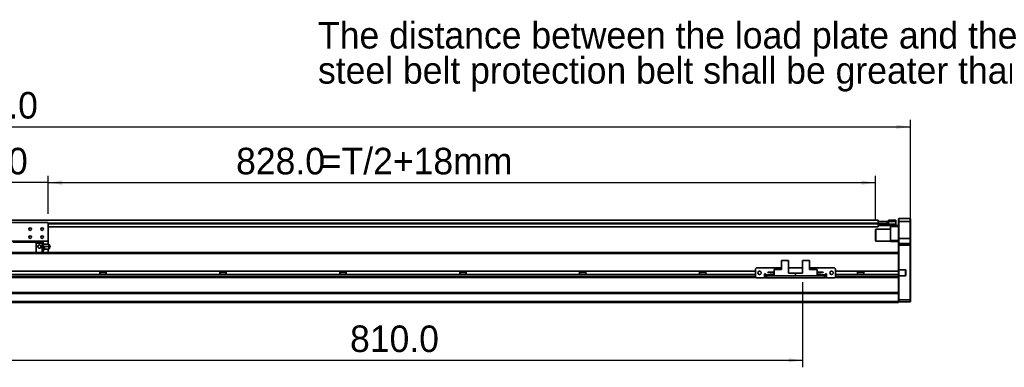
# Model space of a CAD drawing. Header units: millimetres. Extents: x 35 to 2905, y 35 to 2044.
# Tile 5 of 7: x 1214 to 2199, y 987 to 1335. Entities that reach past the tile are written whole.
import ezdxf

# ---------------------------------------------------------------- set-up
doc = ezdxf.new("R2010")
doc.units = ezdxf.units.MM
doc.header["$LTSCALE"] = 7
doc.layers.add('黑色实线', color=7, linetype='Continuous')
doc.styles.add('SLDTEXTSTYLE8', font='txt')
doc.dimstyles.new('SLDDIMSTYLE0', dxfattribs={"dimtxt": 26.6, "dimasz": 14, "dimexe": 0, "dimexo": 0.0625, "dimgap": 6.65, "dimtad": 2, "dimdec": 1, "dimrnd": 1e-09, "dimzin": 4, "dimdsep": 46, "dimtxsty": 'SLDTEXTSTYLE8', "dimsah": 1, "dimcen": 0.09, "dimadec": 0, "dimazin": 1, "dimtfac": 1, "dimtdec": 1, "dimtmove": 0, "dimatfit": 0, "dimfxl": 0, "dimfrac": 2, "dimtolj": 1, "dimtzin": 12, "dimarcsym": 0})
doc.dimstyles.new('SLDDIMSTYLE6', dxfattribs={"dimtxt": 26.6, "dimasz": 14, "dimexe": 0, "dimexo": 0.0625, "dimgap": 6.65, "dimtad": 2, "dimdec": 1, "dimrnd": 1e-09, "dimzin": 4, "dimdsep": 46, "dimtxsty": 'SLDTEXTSTYLE8', "dimsah": 1, "dimcen": 0.09, "dimadec": 0, "dimazin": 1, "dimtfac": 1, "dimtdec": 1, "dimtofl": 0, "dimtmove": 0, "dimatfit": 3, "dimfxl": 0, "dimfrac": 2, "dimtolj": 1, "dimtzin": 12, "dimarcsym": 0})

# ---------------------------------------------------------------- blocks, each defined once
blk = doc.blocks.new('SW_NOTE_4')
at = {"layer": '黑色实线', "color": 0, "char_height": 26.6, "attachment_point": 1, "style": 'SLDTEXTSTYLE8'}
for s, insert in [('The distance between the load plate and the ', (-813.67, 48.84)), ('steel belt protection belt shall be greater than 4mm', (-813.67, 13.67))]:
    blk.add_mtext(s, dxfattribs=dict(at, insert=insert))
blk = doc.blocks.new('_D_13')
at = {"layer": '黑色实线'}
for p, q in [((249.16, 1118.36), (249.16, 1234.87)), ((2105.16, 1118.36), (2105.16, 1234.87)), ((249.16, 1227.87), (2105.16, 1227.87))]:
    blk.add_line(p, q, dxfattribs=at)
for points in [[(249.16, 1227.87), (263.16, 1225.77), (263.16, 1229.97)], [(2105.16, 1227.87), (2091.16, 1229.97), (2091.16, 1225.77)]]:
    blk.add_solid(points, dxfattribs=at)
at = {"layer": '黑色实线', "insert": (1123.05, 1262.77), "char_height": 26.6, "attachment_point": 1, "style": 'SLDTEXTSTYLE8'}
blk.add_mtext('1856.0', dxfattribs=at)
blk = doc.blocks.new('_D_15')
at = {"layer": '黑色实线'}
for p, q in [((1112.16, 1140.86), (1112.16, 1178.97)), ((1242.16, 1140.86), (1242.16, 1178.97)), ((1112.16, 1171.97), (1084.16, 1171.97)), ((1242.16, 1171.97), (1112.16, 1171.97)), ((1242.16, 1171.97), (1270.16, 1171.97))]:
    blk.add_line(p, q, dxfattribs=at)
for points in [[(1112.16, 1171.97), (1098.16, 1174.07), (1098.16, 1169.87)], [(1242.16, 1171.97), (1256.16, 1169.87), (1256.16, 1174.07)]]:
    blk.add_solid(points, dxfattribs=at)
at = {"layer": '黑色实线', "insert": (1132.72, 1206.88), "char_height": 26.6, "attachment_point": 1, "style": 'SLDTEXTSTYLE8'}
blk.add_mtext('130.0', dxfattribs=at)
blk = doc.blocks.new('_D_16')
at = {"layer": '黑色实线'}
for p, q in [((1242.16, 1140.86), (1242.16, 1178.97)), ((2070.16, 1134.06), (2070.16, 1178.97)), ((1242.16, 1171.97), (2070.16, 1171.97))]:
    blk.add_line(p, q, dxfattribs=at)
for points in [[(1242.16, 1171.97), (1256.16, 1169.87), (1256.16, 1174.07)], [(2070.16, 1171.97), (2056.16, 1174.07), (2056.16, 1169.87)]]:
    blk.add_solid(points, dxfattribs=at)
at = {"layer": '黑色实线', "char_height": 26.6, "attachment_point": 1, "style": 'SLDTEXTSTYLE8'}
for s, insert in [('828.0', (1430.2, 1206.88)), ('=T/2+18mm', (1514.95, 1206.88))]:
    blk.add_mtext(s, dxfattribs=dict(at, insert=insert))
blk = doc.blocks.new('_D_17')
at = {"layer": '黑色实线'}
for p, q in [((1187.16, 1080.08), (1187.16, 987.05)), ((1997.16, 1072.38), (1997.16, 987.05)), ((1187.16, 994.05), (1997.16, 994.05))]:
    blk.add_line(p, q, dxfattribs=at)
for points in [[(1187.16, 994.05), (1201.16, 991.95), (1201.16, 996.15)], [(1997.16, 994.05), (1983.16, 996.15), (1983.16, 991.95)]]:
    blk.add_solid(points, dxfattribs=at)
at = {"layer": '黑色实线', "insert": (1544.25, 1028.95), "char_height": 26.6, "attachment_point": 1, "style": 'SLDTEXTSTYLE8'}
blk.add_mtext('810.0', dxfattribs=at)

msp = doc.modelspace()

# ---------------------------------------------------------------- linework, layer by layer
at = {"color": 7, "linetype": 'Continuous', "lineweight": 35}
for p, q in [((2072.6638844, 1134.3201874), (281.6638162, 1134.3201874)), ((2072.6638844, 1134.3201874), (2072.6638844, 1133.1701903)), ((2083.1638386, 1134.47019), (2090.3638413, 1134.47019)), ((2083.1638386, 1132.9701869), (2083.1638386, 1134.47019)), ((2090.3638413, 1132.9701869), (2090.3638413, 1134.47019)), ((2090.6637719, 1134.1701923), (2090.3638413, 1134.47019)), ((2090.6637719, 1134.1701923), (2090.6637719, 1132.9701869)), ((2093.4637597, 1135.970193), (2093.1638291, 1135.6701879)), ((2093.1638291, 1132.9701869), (2093.1638291, 1135.6701879)), ((2093.4637597, 1135.970193), (2093.4637597, 1132.9701869)), ((2093.4637597, 1135.970193), (2104.863744, 1135.970193)), ((2104.863744, 1132.9701869), (2104.863744, 1135.970193)), ((2104.863744, 1135.970193), (2105.163913, 1135.6701879)), ((2105.163913, 1135.6701879), (2105.163913, 1132.9701869)), ((1242.1637585, 1131.9701923), (1112.1637633, 1131.9701923)), ((1242.1637585, 1131.9701923), (1242.1637585, 1113.4701884)), ((2072.6638844, 1127.8201891), (1242.1637585, 1127.8201891)), ((2070.4637578, 1125.4701903), (2070.1638272, 1125.170189)), ((2070.1638272, 1113.7701897), (2070.1638272, 1125.170189)), ((2085.1636937, 1125.4701903), (2070.4637578, 1125.4701903)), ((2070.4637578, 1125.4701903), (2070.4637578, 1113.4701884)), ((2072.2061207, 1133.1701903), (2072.206836, 1133.1701903)), ((2072.206836, 1132.9374267), (2072.206836, 1133.1701903)), ((2072.206836, 1133.1701903), (2072.7096608, 1133.1701903)), ((2072.6638844, 1131.6762446), (2072.6638844, 1131.3201888)), ((2072.6638844, 1131.3201888), (2072.6638844, 1130.8201878)), ((2072.7096608, 1131.1701862), (2072.6638844, 1131.1701862)), ((2072.6638844, 1130.6701927), (2072.963815, 1130.9701903)), ((2072.6638844, 1130.9701903), (2072.963815, 1130.9701903)), ((2072.6638844, 1130.8201878), (2072.6638844, 1127.8201891)), ((2072.6638844, 1130.6701927), (2072.963815, 1130.6701927)), ((2072.6638844, 1130.4701893), (2072.963815, 1130.4701893)), ((2072.6638844, 1129.2701913), (2072.963815, 1128.9701863)), ((2072.7096608, 1133.1701903), (2072.7096608, 1131.1701862)), ((2072.7096608, 1133.1701903), (2081.7094853, 1133.1701903)), ((2072.7096608, 1131.1701862), (2081.7094853, 1131.1701862)), ((2072.963815, 1130.6701927), (2072.963815, 1130.9701903)), ((2072.963815, 1130.9701903), (2083.1638386, 1130.9701903)), ((2083.1638386, 1130.6701927), (2072.963815, 1130.6701927)), ((2072.963815, 1130.6701927), (2072.963815, 1130.4701893)), ((2072.963815, 1130.4701893), (2090.3638413, 1130.4701893)), ((2072.963815, 1130.4701893), (2072.963815, 1128.9701863)), ((2090.3638413, 1128.9701863), (2072.963815, 1128.9701863)), ((2081.7094853, 1131.1701862), (2081.7094853, 1133.1701903)), ((2081.7094853, 1133.1701903), (2082.2068265, 1133.1701903)), ((2082.2068265, 1131.1701862), (2081.7094853, 1131.1701862)), ((2082.2068265, 1133.1701903), (2082.2068265, 1131.1701862)), ((2082.2068265, 1131.1701862), (2082.6638749, 1131.1701862)), ((2082.6638749, 1130.9701903), (2082.6638749, 1131.1701862)), ((2083.1638386, 1130.6701927), (2083.1638386, 1132.9701869)), ((2090.3638413, 1132.9701869), (2083.1638386, 1132.9701869)), ((2085.1636937, 1127.9701917), (2085.1636937, 1128.9701863)), ((2093.1638291, 1127.9701917), (2085.1636937, 1127.9701917)), ((2085.1636937, 1113.9701894), (2085.1636937, 1127.9701917)), ((2090.3638413, 1130.4701893), (2090.3638413, 1132.9701869)), ((2090.6637719, 1132.9701869), (2090.3638413, 1132.9701869)), ((2090.3638413, 1130.4701893), (2090.6637719, 1130.4701893)), ((2090.3638413, 1128.9701863), (2090.3638413, 1130.4701893)), ((2090.3638413, 1128.9701863), (2090.6637719, 1129.2701913)), ((2090.3638413, 1128.9701863), (2093.1638291, 1128.9701863)), ((2090.6637719, 1132.9701869), (2090.6637719, 1130.4701893)), ((2090.6637719, 1130.4701893), (2090.6637719, 1129.2701913)), ((2093.4637597, 1132.9701869), (2093.1638291, 1132.9701869)), ((2093.1638291, 1115.9701897), (2093.1638291, 1132.9701869)), ((2093.4637597, 1132.9701869), (2093.4637597, 1115.9701897)), ((2104.863744, 1132.9701869), (2093.4637597, 1132.9701869)), ((2104.863744, 1132.9701869), (2105.163913, 1132.9701869)), ((2104.863744, 1115.9701897), (2104.863744, 1132.9701869)), ((2105.163913, 1132.9701869), (2105.163913, 1115.9701897)), ((2070.1638272, 1113.7701897), (2070.4637578, 1113.4701884)), ((2085.1636937, 1113.9701894), (2093.1638291, 1113.9701894)), ((2085.1636937, 1112.9701911), (2085.1636937, 1113.9701894)), ((2093.4637597, 1115.9701897), (2093.1638291, 1115.9701897)), ((2093.1638291, 1110.6701894), (2093.1638291, 1115.9701897)), ((2093.4637597, 1115.9701897), (2093.4637597, 1110.9701908)), ((2093.4637597, 1115.9701897), (2104.863744, 1115.9701897)), ((2104.863744, 1110.9701908), (2104.863744, 1115.9701897)), ((2105.163913, 1115.9701897), (2104.863744, 1115.9701897)), ((2105.163913, 1115.9701897), (2105.163913, 1110.6701894)), ((1242.1637585, 1113.4701884), (1187.163811, 1113.4701884)), ((1206.6638281, 1112.4701901), (1230.1637938, 1112.4701901)), ((1230.1637938, 1113.4701884), (1230.1637938, 1112.4701901)), ((1230.1637938, 1112.4701901), (1230.1637938, 1101.9101953)), ((1236.0138705, 1112.4701901), (1230.1637938, 1112.4701901)), ((1230.1637938, 1111.470188), (1236.0138705, 1111.470188)), ((1236.0138705, 1112.4701901), (1236.0138705, 1111.470188)), ((1237.013798, 1112.3701884), (1236.0138705, 1112.3701884)), ((1236.0138705, 1111.470188), (1236.0138705, 1101.9101953)), ((1237.013798, 1111.470188), (1236.0138705, 1111.470188)), ((1237.013798, 1112.3701884), (1237.013798, 1111.470188)), ((1237.013798, 1111.470188), (1237.013798, 1101.9101953)), ((1237.013798, 1110.4701897), (1242.1568444, 1110.4701897)), ((1237.013798, 1107.9701884), (1242.1568444, 1107.9701884)), ((1242.1568444, 1105.4701908), (1238.4468129, 1105.4701908)), ((1242.1637585, 1113.4701884), (1242.1637585, 1110.4701897)), ((1242.1637585, 1105.4701908), (1242.1637585, 1101.9701911)), ((1243.9042142, 1107.7238871), (1243.9042142, 1108.2200064)), ((2070.4637578, 1113.4701884), (2085.1636937, 1113.4701884)), ((2093.1638291, 1112.9701911), (2085.1636937, 1112.9701911)), ((2093.4637597, 1110.9701908), (2093.1638291, 1110.6701894)), ((2093.1638291, 1109.4701914), (2093.1638291, 1110.6701894)), ((2093.4637597, 1109.4701914), (2093.1638291, 1109.4701914)), ((2093.1638291, 1101.6243389), (2093.1638291, 1109.4701914)), ((2093.4637597, 1110.9701908), (2093.4637597, 1109.4701914)), ((2093.4637597, 1110.9701908), (2104.863744, 1110.9701908)), ((2104.863744, 1109.4701914), (2093.4637597, 1109.4701914)), ((2093.4637597, 1109.4701914), (2093.4637597, 1084.8201895)), ((2104.863744, 1109.4701914), (2104.863744, 1110.9701908)), ((2105.163913, 1110.6701894), (2104.863744, 1110.9701908)), ((2104.863744, 1054.4701899), (2104.863744, 1109.4701914)), ((2105.163913, 1109.4701914), (2104.863744, 1109.4701914)), ((2105.163913, 1110.6701894), (2105.163913, 1109.4701914)), ((2105.163913, 1109.4701914), (2105.163913, 1054.5944544)), ((2093.1638291, 1101.9101953), (1187.163811, 1101.9101953)), ((1237.013798, 1101.9701911), (2087.1637871, 1101.9701911)), ((1976.213794, 1094.1670826), (1976.213794, 1084.8670835)), ((1976.213794, 1094.1670826), (1983.1638148, 1094.1670826)), ((1983.1638148, 1094.1670826), (1983.1638148, 1081.2670822)), ((1997.1637538, 1094.1670826), (1997.1637538, 1081.2670822)), ((1997.1637538, 1094.1670826), (2004.1137745, 1094.1670826)), ((2004.1137745, 1094.1670826), (2004.1137745, 1084.8670835)), ((2087.1637871, 1101.9701911), (2087.1637871, 1101.9101953)), ((2093.1638291, 1101.6243389), (2093.1638291, 1100.9101933)), ((2093.1638291, 1083.3670823), (2093.1638291, 1100.9101933)), ((1951.1638692, 1086.6670823), (1950.1638224, 1085.6670821)), ((1950.1638224, 1085.6670821), (1950.1638224, 1077.6670827)), ((1976.213794, 1086.6670823), (1951.1638692, 1086.6670823)), ((1968.6637929, 1078.6670829), (1968.6637929, 1084.8670835)), ((1968.6637929, 1084.8670835), (1976.213794, 1084.8670835)), ((1997.1637538, 1086.6670823), (1983.1638148, 1086.6670823)), ((2029.1636994, 1086.6670823), (2004.1137745, 1086.6670823)), ((2011.6637757, 1084.8670835), (2004.1137745, 1084.8670835)), ((2011.6637757, 1084.8670835), (2011.6637757, 1078.6670829)), ((2030.1638653, 1085.6670821), (2029.1636994, 1086.6670823)), ((2030.1638653, 1077.6670827), (2030.1638653, 1085.6670821)), ((2093.4637597, 1084.5201901), (2093.1638291, 1084.8201895)), ((2093.1638291, 1084.8201895), (2093.4637597, 1084.8201895)), ((2093.4637597, 1084.8201895), (2099.6638348, 1084.8201895)), ((2093.4637597, 1084.8201895), (2093.5879757, 1084.5201901)), ((2093.5879757, 1084.5201901), (2093.4637597, 1084.5201901)), ((2093.4637597, 1084.5201901), (2093.4637597, 1078.8201895)), ((2099.6638348, 1084.5201901), (2093.5879757, 1084.5201901)), ((2099.6638348, 1084.8201895), (2099.6638348, 1084.5201901)), ((2100.4637292, 1084.020189), (2100.1637986, 1084.020189)), ((2100.1637986, 1079.3201896), (2100.1637986, 1084.020189)), ((2100.4637292, 1084.020189), (2100.4637292, 1079.3201896)), ((1950.9206822, 1076.9101903), (403.406929, 1076.9101903)), ((1950.1638224, 1083.3670823), (404.1638186, 1083.3670823)), ((1950.1638224, 1079.9670825), (404.1638186, 1079.9670825)), ((1293.9942887, 1083.3670823), (1293.9942887, 1079.9670825)), ((1300.3333619, 1081.967541), (1293.9942887, 1081.967541)), ((1300.3333619, 1079.9670825), (1300.3333619, 1083.3670823)), ((1413.9942935, 1083.3670823), (1413.9942935, 1079.9670825)), ((1420.3333666, 1081.967541), (1413.9942935, 1081.967541)), ((1420.3333666, 1079.9670825), (1420.3333666, 1083.3670823)), ((1533.994179, 1083.3670823), (1533.994179, 1079.9670825)), ((1540.3333714, 1081.967541), (1533.994179, 1081.967541)), ((1540.3333714, 1079.9670825), (1540.3333714, 1083.3670823)), ((1653.9941838, 1083.3670823), (1653.9941838, 1079.9670825)), ((1660.3333762, 1081.967541), (1653.9941838, 1081.967541)), ((1660.3333762, 1079.9670825), (1660.3333762, 1083.3670823)), ((1773.9941886, 1083.3670823), (1773.9941886, 1079.9670825)), ((1780.3333809, 1081.967541), (1773.9941886, 1081.967541)), ((1780.3333809, 1079.9670825), (1780.3333809, 1083.3670823)), ((1893.9941933, 1083.3670823), (1893.9941933, 1079.9670825)), ((1900.3333857, 1081.967541), (1893.9941933, 1081.967541)), ((1900.3333857, 1079.9670825), (1900.3333857, 1083.3670823)), ((1950.1638224, 1077.6670827), (1951.1638692, 1076.6670825)), ((1951.1638692, 1076.6670825), (1959.1637662, 1076.6670825)), ((1960.1638129, 1080.6670832), (1959.1637662, 1080.6670832)), ((1959.1637662, 1080.6670832), (1959.1637662, 1076.6670825)), ((1960.1638129, 1079.9670825), (1959.1637662, 1079.9670825)), ((1960.1638129, 1076.9101903), (1959.1637662, 1076.9101903)), ((1960.1638129, 1079.667083), (1960.1638129, 1080.6670832)), ((1960.1638129, 1079.667083), (1960.1638129, 1078.6670829)), ((1960.1638129, 1076.6670825), (1960.1638129, 1078.6670829)), ((1960.1638129, 1078.6670829), (1961.1638596, 1078.6670829)), ((1961.1638596, 1076.6670825), (1960.1638129, 1076.6670825)), ((1961.1638596, 1078.6670829), (1961.1638596, 1076.6670825)), ((2019.1637089, 1078.6670829), (1961.1638596, 1078.6670829)), ((2019.1637089, 1076.6670825), (1961.1638596, 1076.6670825)), ((1962.4638369, 1081.917082), (1962.4638369, 1082.2170833)), ((1962.4638369, 1082.2170833), (1968.6637929, 1082.2170833)), ((1962.4638369, 1081.917082), (1968.6637929, 1081.917082)), ((1964.8637583, 1079.2670828), (1964.8637583, 1079.9670825)), ((1964.8637583, 1079.9670825), (1968.6637929, 1079.9670825)), ((1964.8637583, 1079.2670828), (1968.6637929, 1079.2670828)), ((1968.6637929, 1078.6670829), (1990.1637843, 1078.6670829)), ((1990.1637843, 1081.2670822), (1983.1638148, 1081.2670822)), ((1990.1637843, 1081.2670822), (1990.1637843, 1078.6670829)), ((1990.1637843, 1081.2670822), (1997.1637538, 1081.2670822)), ((2011.6637757, 1078.6670829), (1990.1637843, 1078.6670829)), ((2017.8638508, 1082.2170833), (2011.6637757, 1082.2170833)), ((2017.8638508, 1081.917082), (2011.6637757, 1081.917082)), ((2015.4639294, 1079.9670825), (2011.6637757, 1079.9670825)), ((2015.4639294, 1079.2670828), (2011.6637757, 1079.2670828)), ((2015.4639294, 1079.9670825), (2015.4639294, 1079.2670828)), ((2017.8638508, 1082.2170833), (2017.8638508, 1081.917082)), ((2019.1637089, 1076.6670825), (2019.1637089, 1078.6670829)), ((2019.1637089, 1078.6670829), (2020.1638749, 1078.6670829)), ((2020.1638749, 1076.6670825), (2019.1637089, 1076.6670825)), ((2021.1638024, 1080.6670832), (2020.1638749, 1080.6670832)), ((2020.1638749, 1080.6670832), (2020.1638749, 1079.667083)), ((2021.1638024, 1079.9670825), (2020.1638749, 1079.9670825)), ((2020.1638749, 1078.6670829), (2020.1638749, 1079.667083)), ((2020.1638749, 1078.6670829), (2020.1638749, 1076.6670825)), ((2021.1638024, 1076.9101903), (2020.1638749, 1076.9101903)), ((2020.3333905, 1079.9670825), (2020.3333905, 1080.6670832)), ((2021.1638024, 1076.6670825), (2021.1638024, 1080.6670832)), ((2021.1638024, 1076.6670825), (2029.1636994, 1076.6670825)), ((2029.1636994, 1076.6670825), (2030.1638653, 1077.6670827)), ((2093.1638291, 1076.9101903), (2029.4068863, 1076.9101903)), ((2093.1638291, 1083.3670823), (2030.1638653, 1083.3670823)), ((2093.1638291, 1079.9670825), (2030.1638653, 1079.9670825)), ((2051.9941857, 1083.3670823), (2051.9941857, 1079.9670825)), ((2058.3334973, 1081.967541), (2051.9941857, 1081.967541)), ((2058.3334973, 1079.9670825), (2058.3334973, 1083.3670823)), ((2093.1638291, 1079.9670825), (2093.1638291, 1083.3670823)), ((2093.1638291, 1077.9101895), (2093.1638291, 1079.9670825)), ((2093.4637597, 1078.8201895), (2093.1638291, 1078.52019)), ((2093.4637597, 1078.52019), (2093.1638291, 1078.52019)), ((2093.1638291, 1077.9101895), (2093.1638291, 1077.1960467)), ((2093.1638291, 1061.6243328), (2093.1638291, 1077.1960467)), ((2093.5879757, 1078.8201895), (2093.4637597, 1078.52019)), ((2093.4637597, 1078.8201895), (2093.5879757, 1078.8201895)), ((2099.6638348, 1078.52019), (2093.4637597, 1078.52019)), ((2093.4637597, 1078.52019), (2093.4637597, 1054.4701899)), ((2093.5879757, 1078.8201895), (2099.6638348, 1078.8201895)), ((2099.6638348, 1078.52019), (2099.6638348, 1078.8201895)), ((2100.4637292, 1079.3201896), (2100.1637986, 1079.3201896)), ((2093.1638291, 1061.91019), (261.1638119, 1061.91019)), ((2093.1638291, 1060.9101898), (261.1638119, 1060.9101898)), ((2093.1638291, 1061.6243328), (2093.1638291, 1060.9101898)), ((2093.1638291, 1052.9701896), (2093.1638291, 1060.9101898)), ((2093.1638291, 1054.5944544), (2093.4637597, 1054.4701899)), ((2093.4637597, 1054.4701899), (2104.863744, 1054.4701899)), ((2093.4637597, 1054.4701899), (2093.4637597, 1052.4701895)), ((2105.163913, 1054.5944544), (2104.863744, 1054.4701899)), ((2104.863744, 1052.4701895), (2104.863744, 1054.4701899)), ((2105.163913, 1054.5944544), (2105.163913, 1052.77019)), ((2093.1638291, 1052.9701896), (261.1638119, 1052.9701896)), ((2093.1638291, 1051.9701895), (261.1638119, 1051.9701895)), ((2093.1638291, 1051.9701895), (2093.1638291, 1052.9701896)), ((2093.1638291, 1052.77019), (2093.4637597, 1052.4701895)), ((2104.863744, 1052.4701895), (2093.4637597, 1052.4701895)), ((2105.163913, 1052.77019), (2104.863744, 1052.4701895))]:
    msp.add_line(p, q, dxfattribs=at)
at = {"color": 8, "linetype": 'Continuous', "lineweight": 35}
for p, q in [((2072.6638844, 1131.3201888), (1242.1637585, 1131.3201888)), ((2072.6638844, 1130.8201878), (1242.1637585, 1130.8201878)), ((2093.1638291, 1100.9101933), (1187.163811, 1100.9101933)), ((1950.1638224, 1077.9101895), (404.1638186, 1077.9101895)), ((1960.1638129, 1077.9101895), (1959.1637662, 1077.9101895)), ((1964.8637583, 1079.667083), (1960.1638129, 1079.667083)), ((2020.1638749, 1079.667083), (2015.4639294, 1079.667083)), ((2021.1638024, 1077.9101895), (2020.1638749, 1077.9101895)), ((2093.1638291, 1077.9101895), (2030.1638653, 1077.9101895))]:
    msp.add_line(p, q, dxfattribs=at)
at = {"color": 7, "linetype": 'Continuous', "lineweight": 35}
for centre, radius in [((1224.1638119, 1125.4701899), 1.25), ((1236.1638119, 1125.4701899), 1.25), ((1224.1638119, 1117.4701899), 1.25), ((1236.1638119, 1117.4701899), 1.25), ((1233.3138119, 1107.9701899), 1.65), ((1954.1638119, 1081.6670829), 1.7), ((2026.1638119, 1081.6670829), 1.7)]:
    msp.add_circle(centre, radius, dxfattribs=at)
for centre, radius, start, end in [((1236.6138119, 1105.9701899), 1.9, 282.3018808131, 77.8162850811), ((1240.6638119, 1107.9701899), 3.25, 309.3885433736, 355.6617036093), ((1240.6638119, 1107.9701899), 3.25, 4.3789033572, 50.6111993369), ((1243.9138119, 1107.9701899), 0.25, 267.7337980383, 0), ((1243.9138119, 1107.9701899), 0.25, 0, 92.2010558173), ((2099.6638119, 1084.0201899), 0.8, 0, 90), ((2099.6638119, 1084.0201899), 0.5, 0, 90), ((2099.6638119, 1079.3201899), 0.8, 270, 0), ((2099.6638119, 1079.3201899), 0.5, 270, 0)]:
    msp.add_arc(centre, radius, start, end, dxfattribs=at)
for points, knots in [([(1242.1568444, 1110.4701897), (1242.30263, 1110.3110054), (1242.5941942, 1109.9926444), (1242.7691866, 1109.389674), (1242.716944, 1108.7798963), (1242.478832, 1108.2931778), (1242.2417213, 1108.0553294), (1242.1568444, 1107.9701884)], [0, 0, 0, 0, 0.21942132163, 0.43883205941, 0.6582487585, 0.8776655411, 1, 1, 1, 1]), ([(1242.7166512, 1110.4701897), (1242.7139202, 1110.4701897), (1242.70739, 1110.4701897), (1242.4764389, 1110.4701897), (1242.2410903, 1110.4701897), (1242.1568444, 1110.4701897)], [0, 0, 0, 0, 0.3157806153, 0.7550751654, 1, 1, 1, 1]), ([(1242.1568444, 1107.9701884), (1242.3026301, 1107.8110052), (1242.5941965, 1107.4926445), (1242.769186, 1106.8896755), (1242.7169428, 1106.2798972), (1242.4788333, 1105.7931757), (1242.2417214, 1105.5553303), (1242.1568444, 1105.4701908)], [0, 0, 0, 0, 0.2194201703, 0.4388326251, 0.6582478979, 0.8776657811, 1, 1, 1, 1]), ([(1242.1568444, 1105.4701908), (1242.2993137, 1105.4701908), (1242.5842465, 1105.4701908), (1242.7552707, 1105.4701908), (1242.723533, 1105.4701908), (1242.716532, 1105.4701908)], [0, 0, 0, 0, 0.4380257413, 0.8760337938, 1, 1, 1, 1])]:
    msp.add_open_spline(points, degree=3, knots=knots, dxfattribs=at)

# ---------------------------------------------------------------- block references
at = {"layer": '黑色实线'}
msp.add_blockref('SW_NOTE_4', (2325.8689477, 1284.0695654), dxfattribs=at)

# ---------------------------------------------------------------- dimensions: what is measured, and where the dimension line sits
for base, p1, p2, dimstyle, picture, middle in [((2105.1638119, 1227.8712117), (249.1638119, 1109.4701899), (2105.1638119, 1109.4701899), 'SLDDIMSTYLE6', '_D_13', (1175.0270957, 1227.8712117)), ((1112.1638119, 1171.9739079), (1242.1638119, 1131.9701899), (1112.1638119, 1131.9701899), 'SLDDIMSTYLE0', '_D_15', (1175.0961706, 1171.9739079)), ((1997.1638119, 994.0479934), (1187.1638119, 1088.9701899), (1997.1638119, 1081.2670829), 'SLDDIMSTYLE6', '_D_17', (1586.6220919, 994.0479934))]:
    dim = msp.add_linear_dim(base=base, p1=p1, p2=p2, dimstyle=dimstyle, dxfattribs=at)
    dim.commit()
    dim.dimension.update_dxf_attribs({"geometry": picture, "text_midpoint": middle, "dimtype": 160})
dim = msp.add_linear_dim(base=(2070.1638119, 1171.9739079), p1=(1242.1638119, 1131.9701899), p2=(2070.1638119, 1125.1701899), text='<>=T/2+18mm', dimstyle='SLDDIMSTYLE6', dxfattribs=at)
dim.commit()
dim.dimension.update_dxf_attribs({"geometry": '_D_16', "text_midpoint": (1572.7910723, 1171.9739079), "dimtype": 160})

doc.saveas('drawing.dxf')
